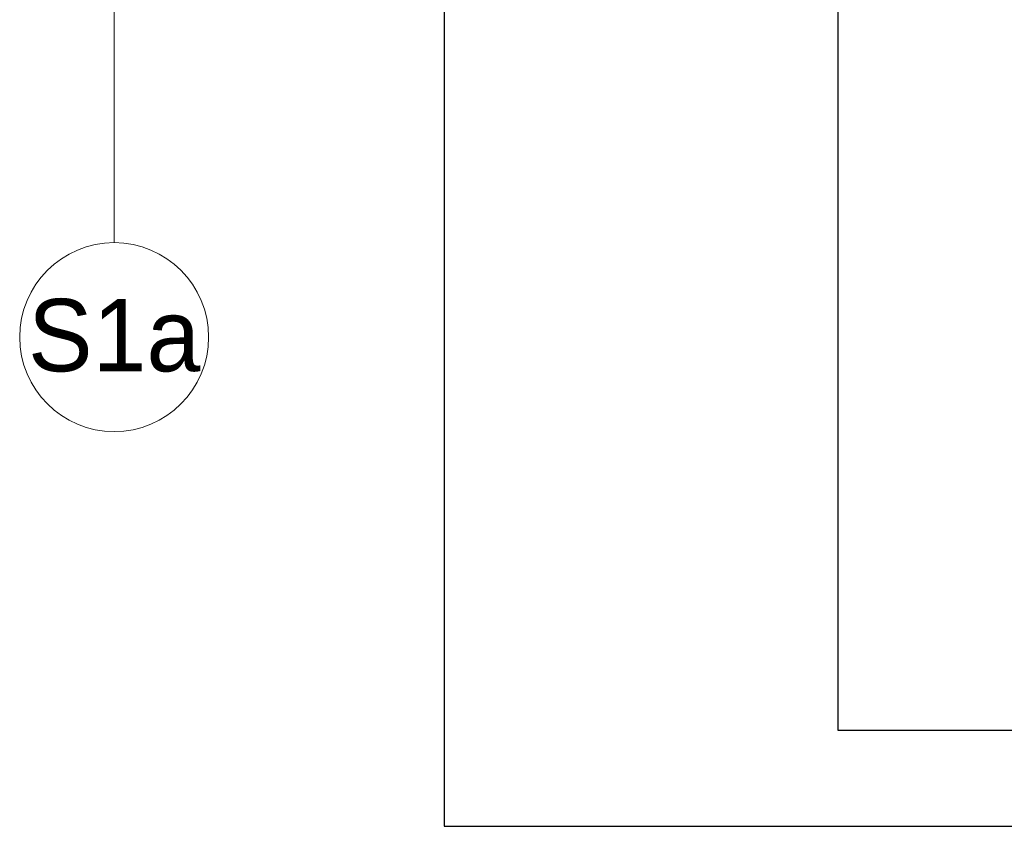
# Model space of a CAD drawing. Extents: x -438200 to -357500, y 15000 to 163871.
# Tile 73 of 148: x -379848 to -376721, y 18800 to 21361. Entities that reach past the tile are written whole.
import ezdxf

# ---------------------------------------------------------------- set-up
doc = ezdxf.new("R2010")
doc.units = 0
doc.header["$MEASUREMENT"] = 0
doc.set_wipeout_variables(frame=1)
doc.layers.get('0').update_dxf_attribs({"color": 252})
for name, color, linetype in [('#podkład', 252, 'Continuous'), ('_TABELA', 7, 'Continuous'), ('Arch opisy', 252, 'Continuous')]:
    doc.layers.add(name, color=color, linetype=linetype)
doc.layers.add('Arch opisy_Nr_Pióra__1', color=252, linetype='Continuous', lineweight=25)
doc.layers.add('Arch opisy_Nr_Pióra__21', color=252, linetype='Continuous', lineweight=9)
doc.styles.add('GENERATED_STYLE_5', font='txt')

# ---------------------------------------------------------------- blocks, each defined once
blk = doc.blocks.new('Linia_48', base_point=(-429020.8, 20352.8))
at = {"layer": 'Arch opisy_Nr_Pióra__21', "linetype": 'Continuous'}
blk.add_line((-429020.8, 20652.8), (-429020.8, 23352.6), dxfattribs=at)
blk.add_circle((-429020.8, 20352.8), 300, dxfattribs=at)
blk = doc.blocks.new('parter')
at = {"layer": 'Arch opisy', "color": 252, "linetype": 'Continuous'}
blk.add_blockref('Linia_48', (-429020.8, 20352.8), dxfattribs=at)
at = {"layer": 'Arch opisy_Nr_Pióra__1', "color": 252, "linetype": 'Continuous', "insert": (-429020.8, 20474.2), "char_height": 230, "attachment_point": 2, "style": 'GENERATED_STYLE_5'}
blk.add_mtext('{S1a}', dxfattribs=at)

msp = doc.modelspace()

# ---------------------------------------------------------------- block references
at = {"layer": '#podkład', "color": 3, "lineweight": 50}
msp.add_blockref('parter', (49473.1, 0), dxfattribs=at)

# ---------------------------------------------------------------- next in the draw order: wipeouts: each hides what was drawn before it
at = {"color": 3, "lineweight": 50}
msp.add_wipeout([(-378500, 18800), (-377250, 19105), (-377250, 33345), (-378500, 33650)], dxfattribs=at)

# ---------------------------------------------------------------- next in the draw order: linework, layer by layer
at = {"layer": '_TABELA', "color": 7}
msp.add_lwpolyline([(-378500, 33650), (-357500, 33650), (-378500, 33650), (-378500, 18800), (-357500, 18800), (-357500, 33650)], dxfattribs=at)
msp.add_lwpolyline([(-357800, 33345), (-377250, 33345), (-377250, 19105), (-357800, 19105)], close=True, dxfattribs=at)

doc.saveas('drawing.dxf')
